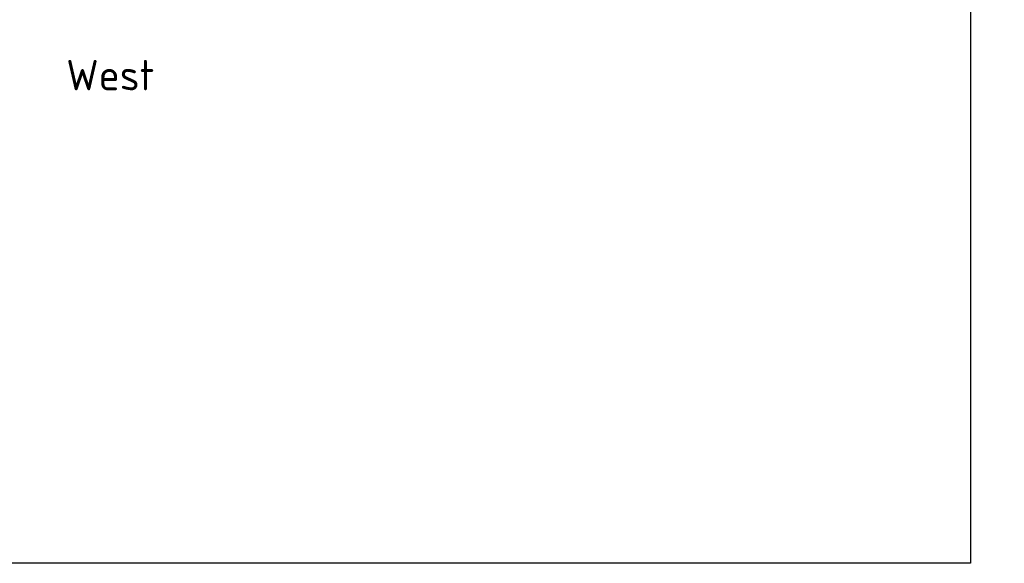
# Model space of a CAD drawing. Header units: millimetres. Extents: x -8028558 to 327273, y -63352 to 83293.
# Tile 31 of 195: x -7527 to 57128, y -57163 to -21488. Entities that reach past the tile are written whole.
import ezdxf
from ezdxf import colors
from ezdxf.entities.mleader import LeaderData, LeaderLine
from ezdxf.math import Vec2, Vec3

# ---------------------------------------------------------------- set-up
doc = ezdxf.new("R2010")
doc.units = ezdxf.units.MM
for name, color, linetype, lineweight in [('B-CO-BC-BETONVORM-GD', 90, 'Continuous', 25), ('X-XX-AL-AANKLEDING-S', 7, 'Continuous', 25), ('X-XX-AL-VERWIJZING-T25', 7, 'Continuous', 25)]:
    doc.layers.add(name, color=color, linetype=linetype, lineweight=lineweight)
doc.styles.add('NLCS-ISO-MM10-T25', font='NLCS-ISO.ttf', dxfattribs={"height": 25})
doc.styles.add('NLCS-ISO-MM100-T18', font='NLCS-ISO.ttf', dxfattribs={"height": 180})

msp = doc.modelspace()

# ---------------------------------------------------------------- linework, layer by layer
at = {"layer": 'B-CO-BC-BETONVORM-GD'}
msp.add_lwpolyline([(-60035.7, 83293), (54915.8, 83293), (54915.8, -57163), (-60035.7, -57163)], close=True, dxfattribs=at)

# ---------------------------------------------------------------- texts
at = {"layer": 'X-XX-AL-AANKLEDING-S', "style": 'NLCS-ISO-MM100-T18'}
msp.add_text('West ', height=2000, dxfattribs=at).set_placement((-4469.3, -26123.4))

# ---------------------------------------------------------------- leaders
at = {"layer": 'X-XX-AL-VERWIJZING-T25'}
ml = msp.add_multileader_mtext('Standard', dxfattribs=at)
ml.set_content('Merk B', color=256, style='NLCS-ISO-MM10-T25')
ml.set_leader_properties(color=256, linetype='ByLayer', lineweight=-1)
ml.build(insert=Vec2(0, 0))
ml.multileader.update_dxf_attribs({"text_left_attachment_type": 5, "text_right_attachment_type": 5, "dogleg_length": 25, "arrow_head_size": 25})
ctx = ml.context
ctx.base_point, ctx.char_height, ctx.arrow_head_size, ctx.landing_gap_size, ctx.plane_origin = Vec3(137517.8, -36029.7), 25, 25, 9, Vec3(137783.2, -36013.1)
ctx.left_attachment, ctx.right_attachment = 5, 5
notes = []
notes.append((ctx, [(0, (0, 0, 0), (0, 0), (1, 0), 1, [])]))
ctx.mtext.insert, ctx.mtext.flow_direction = Vec3(137526.8, -35999.7), 5
for ctx, leaders in notes:
    for number, flags, end, landing, length, lines in leaders:
        leader = LeaderData()
        leader.index, (leader.has_last_leader_line, leader.has_dogleg_vector, leader.attachment_direction) = number, flags
        leader.last_leader_point, leader.dogleg_vector, leader.dogleg_length = Vec3(end), Vec3(landing), length
        for number, points, colour, breaks in lines:
            line = LeaderLine()
            line.index, line.vertices, line.color, line.breaks = number, Vec3.list(points), colors.encode_raw_color(colour), breaks
            leader.lines.append(line)
        ctx.leaders.append(leader)

doc.saveas('drawing.dxf')
